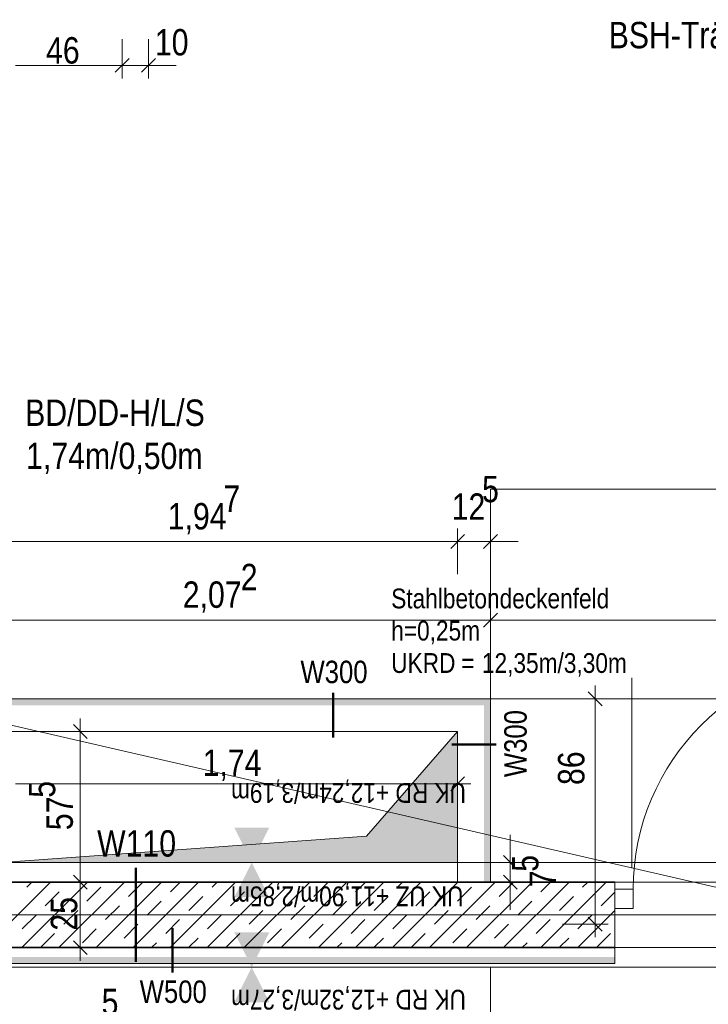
# Model space of a CAD drawing. Extents: x -620 to 300, y 62 to 1112.
# Tile 225 of 235: x -120 to -68, y 828 to 903. Entities that reach past the tile are written whole.
import ezdxf
from ezdxf.lldxf.tags import DXFTag

# ---------------------------------------------------------------- set-up
doc = ezdxf.new("R2010")
doc.units = 0
doc.layers.get('0').update_dxf_attribs({"lineweight": 13})
for name, color, linetype, lineweight, true_color in [('00 -Bauelemente -Gipskarton', 7, 'Continuous', 9, 0xff7fe6), ('30 -34 Innenwände- 1 tragend', 7, 'Continuous', 13, 0xdd0806), ('30 -34 Innenwände- 2 nichttragend', 7, 'Continuous', 18, 0xff7fe6), ('30 -34 Innenwände- 4 Türen_Fenster', 9, 'Continuous', 15, 0x808080), ('30 -35 Decken- 1 Konstruktion-Träger- Stahlbeton', 7, 'Continuous', 13, 0x33aa00), ('30 -35 Decken- 11 Durchbruch', 5, 'Continuous', 15, 0x0000ff), ('70 -72 Beschriftung- 1 Beschriftung allgemein', 7, 'Continuous', 9, 0xff6633), ('70 -72 Beschriftung- 8 barrierefrei', 7, 'grob-A06CPVE1L0', 9, 0x888888), ('70 -76 Bemaßung- 2 Allgemein', 9, 'Continuous', 5, 0x808080)]:
    doc.layers.add(name, color=color, linetype=linetype, lineweight=lineweight, true_color=true_color)
for name, color, linetype, lineweight in [('70 -71 Achsen- 1 Gebäudeachsen', 7, 'STRICHPUNKT2-A06CPVE5L0', 18), ('70 -75 Raumstempel- 3 Wandstempel', 7, 'Continuous', 50), ('Keine-A06CPVE4L0', 7, 'Continuous', 9)]:
    doc.layers.add(name, color=color, linetype=linetype, lineweight=lineweight)
doc.styles.get("Standard").update_dxf_attribs({"font": 'ARIALN.TTF'})
tags = doc.linetypes.add('grob-A06CPVE1L0', pattern=[14, 3, -8, 3]).pattern_tags.tags
tags[8:9] = [DXFTag(74, 4), DXFTag(75, 0), DXFTag(340, '0'), DXFTag(46, 0.0), DXFTag(50, 0.0), DXFTag(44, 0.0), DXFTag(45, 0.0)]
tags[6:7] = [DXFTag(74, 4), DXFTag(75, 0), DXFTag(340, '0'), DXFTag(46, 0.0), DXFTag(50, 0.0), DXFTag(44, 0.0), DXFTag(45, 0.0)]
tags[4:5] = [DXFTag(74, 4), DXFTag(75, 0), DXFTag(340, '0'), DXFTag(46, 0.0), DXFTag(50, 0.0), DXFTag(44, 0.0), DXFTag(45, 0.0)]
tags = doc.linetypes.add('STRICHPUNKT2-A06CPVE5L0', pattern=[12.7, 6.35, -3.175, 0, -3.175]).pattern_tags.tags
tags[10:11] = [DXFTag(74, 4), DXFTag(75, 0), DXFTag(340, '0'), DXFTag(46, 0.0), DXFTag(50, 0.0), DXFTag(44, 0.0), DXFTag(45, 0.0)]
tags[8:9] = [DXFTag(74, 4), DXFTag(75, 0), DXFTag(340, '0'), DXFTag(46, 0.0), DXFTag(50, 0.0), DXFTag(44, 0.0), DXFTag(45, 0.0)]
tags[6:7] = [DXFTag(74, 4), DXFTag(75, 0), DXFTag(340, '0'), DXFTag(46, 0.0), DXFTag(50, 0.0), DXFTag(44, 0.0), DXFTag(45, 0.0)]
tags[4:5] = [DXFTag(74, 4), DXFTag(75, 0), DXFTag(340, '0'), DXFTag(46, 0.0), DXFTag(50, 0.0), DXFTag(44, 0.0), DXFTag(45, 0.0)]

# ---------------------------------------------------------------- blocks, each defined once
blk = doc.blocks.new('Referenz-A06CPVE6L0')
at = {"layer": '00 -Bauelemente -Gipskarton', "color": 0, "linetype": 'Continuous', "lineweight": 0, "ltscale": 0.13}
for points in [[(-125.719, 850.703), (-84.529, 850.703), (-125.719, 850.953), (-84.279, 850.953)], [(-125.719, 850.453), (-84.779, 850.453), (-125.719, 850.703), (-84.529, 850.703)], [(-84.529, 850.703), (-84.779, 850.453), (-84.529, 836.953), (-84.779, 836.953)], [(-84.279, 850.953), (-84.529, 850.703), (-84.279, 836.953), (-84.529, 836.953)], [(-121.579, 831.253), (-121.579, 831.003), (-74.779, 831.253), (-74.779, 831.003)], [(-121.579, 831.003), (-121.579, 830.753), (-74.779, 831.003), (-74.779, 830.753)]]:
    blk.add_solid(points, dxfattribs=at)
at = {"layer": '30 -34 Innenwände- 1 tragend', "color": 0, "lineweight": 9}
for p, q in [((-121.579, 833.242), (-117.867, 836.953)), ((-121.579, 833.242), (-117.867, 836.953)), ((-120.038, 831.953), (-115.038, 836.953)), ((-120.038, 831.953), (-115.038, 836.953)), ((-119.667, 836.567), (-119.281, 836.953)), ((-119.667, 836.567), (-119.281, 836.953)), ((-117.21, 831.953), (-112.21, 836.953)), ((-117.21, 831.953), (-112.21, 836.953)), ((-116.485, 836.921), (-116.452, 836.953)), ((-116.485, 836.921), (-116.452, 836.953)), ((-115.071, 835.507), (-114.01, 836.567)), ((-115.071, 835.507), (-114.01, 836.567)), ((-114.381, 831.953), (-109.381, 836.953)), ((-114.381, 831.953), (-109.381, 836.953)), ((-111.889, 835.86), (-110.828, 836.921)), ((-111.889, 835.86), (-110.828, 836.921)), ((-111.553, 831.953), (-106.553, 836.953)), ((-111.553, 831.953), (-106.553, 836.953)), ((-108.725, 831.953), (-103.725, 836.953)), ((-108.725, 831.953), (-103.725, 836.953)), ((-108.707, 836.214), (-107.967, 836.953)), ((-108.707, 836.214), (-107.967, 836.953)), ((-105.896, 831.953), (-100.896, 836.953)), ((-105.896, 831.953), (-100.896, 836.953)), ((-105.525, 836.567), (-105.139, 836.953)), ((-105.525, 836.567), (-105.139, 836.953)), ((-103.068, 831.953), (-98.068, 836.953)), ((-103.068, 831.953), (-98.068, 836.953)), ((-102.343, 836.921), (-102.31, 836.953)), ((-102.343, 836.921), (-102.31, 836.953)), ((-100.929, 835.507), (-99.868, 836.567)), ((-100.929, 835.507), (-99.868, 836.567)), ((-100.239, 831.953), (-95.239, 836.953)), ((-100.239, 831.953), (-95.239, 836.953)), ((-97.747, 835.86), (-96.686, 836.921)), ((-97.747, 835.86), (-96.686, 836.921)), ((-97.411, 831.953), (-92.411, 836.953)), ((-97.411, 831.953), (-92.411, 836.953)), ((-94.582, 831.953), (-89.582, 836.953)), ((-94.582, 831.953), (-89.582, 836.953)), ((-94.565, 836.214), (-93.825, 836.953)), ((-94.565, 836.214), (-93.825, 836.953)), ((-91.754, 831.953), (-86.754, 836.953)), ((-91.754, 831.953), (-86.754, 836.953)), ((-91.383, 836.567), (-90.997, 836.953)), ((-91.383, 836.567), (-90.997, 836.953)), ((-88.926, 831.953), (-83.926, 836.953)), ((-88.926, 831.953), (-83.926, 836.953)), ((-88.201, 836.921), (-88.168, 836.953)), ((-88.201, 836.921), (-88.168, 836.953)), ((-86.787, 835.507), (-85.726, 836.567)), ((-86.787, 835.507), (-85.726, 836.567)), ((-86.097, 831.953), (-81.097, 836.953)), ((-86.097, 831.953), (-81.097, 836.953)), ((-83.605, 835.86), (-82.544, 836.921)), ((-83.605, 835.86), (-82.544, 836.921)), ((-83.269, 831.953), (-78.269, 836.953)), ((-83.269, 831.953), (-78.269, 836.953)), ((-80.44, 831.953), (-75.44, 836.953)), ((-80.44, 831.953), (-75.44, 836.953)), ((-80.423, 836.214), (-79.683, 836.953)), ((-80.423, 836.214), (-79.683, 836.953)), ((-77.241, 836.567), (-76.854, 836.953)), ((-77.241, 836.567), (-76.854, 836.953)), ((-118.253, 835.153), (-117.192, 836.214)), ((-118.253, 835.153), (-117.192, 836.214)), ((-107.293, 834.8), (-106.232, 835.86)), ((-107.293, 834.8), (-106.232, 835.86)), ((-104.111, 835.153), (-103.05, 836.214)), ((-104.111, 835.153), (-103.05, 836.214)), ((-93.151, 834.8), (-92.09, 835.86)), ((-93.151, 834.8), (-92.09, 835.86)), ((-89.969, 835.153), (-88.908, 836.214)), ((-89.969, 835.153), (-88.908, 836.214)), ((-79.008, 834.8), (-77.948, 835.86)), ((-79.008, 834.8), (-77.948, 835.86)), ((-75.826, 835.153), (-74.779, 836.201)), ((-75.826, 835.153), (-74.779, 836.201)), ((-113.657, 834.092), (-112.596, 835.153)), ((-113.657, 834.092), (-112.596, 835.153)), ((-110.475, 834.446), (-109.414, 835.507)), ((-110.475, 834.446), (-109.414, 835.507)), ((-99.514, 834.092), (-98.454, 835.153)), ((-99.514, 834.092), (-98.454, 835.153)), ((-96.333, 834.446), (-95.272, 835.507)), ((-96.333, 834.446), (-95.272, 835.507)), ((-85.372, 834.092), (-84.312, 835.153)), ((-85.372, 834.092), (-84.312, 835.153)), ((-82.19, 834.446), (-81.13, 835.507)), ((-82.19, 834.446), (-81.13, 835.507)), ((-120.021, 833.385), (-118.96, 834.446)), ((-120.021, 833.385), (-118.96, 834.446)), ((-116.839, 833.739), (-115.778, 834.8)), ((-116.839, 833.739), (-115.778, 834.8)), ((-105.878, 833.385), (-104.818, 834.446)), ((-105.878, 833.385), (-104.818, 834.446)), ((-102.696, 833.739), (-101.636, 834.8)), ((-102.696, 833.739), (-101.636, 834.8)), ((-91.736, 833.385), (-90.676, 834.446)), ((-91.736, 833.385), (-90.676, 834.446)), ((-88.554, 833.739), (-87.494, 834.8)), ((-88.554, 833.739), (-87.494, 834.8)), ((-77.612, 831.953), (-74.779, 834.787)), ((-77.612, 831.953), (-74.779, 834.787)), ((-77.594, 833.385), (-76.534, 834.446)), ((-77.594, 833.385), (-76.534, 834.446)), ((-112.242, 832.678), (-111.182, 833.739)), ((-112.242, 832.678), (-111.182, 833.739)), ((-109.06, 833.032), (-108, 834.092)), ((-109.06, 833.032), (-108, 834.092)), ((-98.1, 832.678), (-97.04, 833.739)), ((-98.1, 832.678), (-97.04, 833.739)), ((-94.918, 833.032), (-93.858, 834.092)), ((-94.918, 833.032), (-93.858, 834.092)), ((-83.958, 832.678), (-82.897, 833.739)), ((-83.958, 832.678), (-82.897, 833.739)), ((-80.776, 833.032), (-79.715, 834.092)), ((-80.776, 833.032), (-79.715, 834.092)), ((-118.606, 831.971), (-117.546, 833.032)), ((-118.606, 831.971), (-117.546, 833.032)), ((-115.424, 832.325), (-114.364, 833.385)), ((-115.424, 832.325), (-114.364, 833.385)), ((-107.31, 831.953), (-106.586, 832.678)), ((-107.31, 831.953), (-106.586, 832.678)), ((-104.464, 831.971), (-103.404, 833.032)), ((-104.464, 831.971), (-103.404, 833.032)), ((-101.282, 832.325), (-100.222, 833.385)), ((-101.282, 832.325), (-100.222, 833.385)), ((-93.168, 831.953), (-92.443, 832.678)), ((-93.168, 831.953), (-92.443, 832.678)), ((-90.322, 831.971), (-89.261, 833.032)), ((-90.322, 831.971), (-89.261, 833.032)), ((-87.14, 832.325), (-86.079, 833.385)), ((-87.14, 832.325), (-86.079, 833.385)), ((-79.026, 831.953), (-78.301, 832.678)), ((-79.026, 831.953), (-78.301, 832.678)), ((-76.18, 831.971), (-75.119, 833.032)), ((-76.18, 831.971), (-75.119, 833.032)), ((-112.967, 831.953), (-112.95, 831.971)), ((-112.967, 831.953), (-112.95, 831.971)), ((-110.139, 831.953), (-109.768, 832.325)), ((-110.139, 831.953), (-109.768, 832.325)), ((-98.825, 831.953), (-98.807, 831.971)), ((-98.825, 831.953), (-98.807, 831.971)), ((-95.997, 831.953), (-95.625, 832.325)), ((-95.997, 831.953), (-95.625, 832.325)), ((-84.683, 831.953), (-84.665, 831.971)), ((-84.683, 831.953), (-84.665, 831.971)), ((-81.854, 831.953), (-81.483, 832.325)), ((-81.854, 831.953), (-81.483, 832.325)), ((-74.783, 831.953), (-74.779, 831.958)), ((-74.783, 831.953), (-74.779, 831.958))]:
    blk.add_line(p, q, dxfattribs=at)
at = {"layer": '30 -34 Innenwände- 1 tragend', "color": 0, "lineweight": 35}
for p, q in [((-121.579, 836.953), (-74.779, 836.953)), ((-121.579, 831.953), (-74.779, 831.953))]:
    blk.add_line(p, q, dxfattribs=at)
at = {"layer": '30 -34 Innenwände- 1 tragend', "color": 0, "linetype": 'Continuous', "lineweight": -2, "ltscale": 0.13}
for p, q in [((-121.579, 836.953), (-74.779, 836.953)), ((-74.779, 831.953), (-74.779, 836.953)), ((-74.779, 831.953), (-74.779, 836.953)), ((-121.579, 831.953), (-74.779, 831.953))]:
    blk.add_line(p, q, dxfattribs=at)
at = {"layer": '30 -34 Innenwände- 2 nichttragend', "color": 0, "linetype": 'Continuous', "ltscale": 0.18}
for p, q in [((-84.279, 850.953), (-125.719, 850.953)), ((-84.279, 836.953), (-84.279, 850.953)), ((-86.779, 848.453), (-125.719, 848.453)), ((-86.779, 836.953), (-86.779, 848.453)), ((-121.579, 831.953), (-74.779, 831.953)), ((-74.779, 830.753), (-74.779, 831.953)), ((-121.579, 830.753), (-74.779, 830.753))]:
    blk.add_line(p, q, dxfattribs=at)
at = {"layer": '30 -34 Innenwände- 4 Türen_Fenster', "color": 0, "linetype": 'grob-A06CPVE1L0', "ltscale": 0.15}
for p, q in [((-74.779, 836.953), (-54.279, 836.953)), ((-74.779, 831.953), (-54.279, 831.953))]:
    blk.add_line(p, q, dxfattribs=at)
at = {"layer": '30 -34 Innenwände- 4 Türen_Fenster', "color": 0, "linetype": 'Continuous', "ltscale": 0.15}
for p, q in [((-74.779, 836.413), (-73.379, 836.413)), ((-74.779, 834.953), (-74.779, 836.413)), ((-73.379, 836.413), (-73.379, 834.953)), ((-73.379, 834.953), (-74.779, 834.953))]:
    blk.add_line(p, q, dxfattribs=at)
at = {"layer": '30 -34 Innenwände- 4 Türen_Fenster', "color": 0, "linetype": 'grob-A06CPVE1L0', "ltscale": 0.15}
blk.add_ellipse((-55.679, 836.413), major_axis=(0, 17.7), ratio=1, start_param=0, end_param=1.570796, dxfattribs=at)
at = {"layer": '30 -35 Decken- 1 Konstruktion-Träger- Stahlbeton', "color": 0, "linetype": 'grob-A06CPVE1L0', "lineweight": -2, "ltscale": 0.13}
for p, q in [((-121.579, 838.453), (76.595, 838.453)), ((-121.579, 830.453), (76.595, 830.453))]:
    blk.add_line(p, q, dxfattribs=at)
at = {"layer": '30 -35 Decken- 11 Durchbruch', "color": 0, "linetype": 'Continuous', "ltscale": 0.15}
for p, q in [((-121.579, 848.453), (-86.779, 848.453)), ((-86.779, 848.453), (-93.739, 840.453)), ((-86.779, 838.453), (-86.779, 848.453)), ((-93.739, 840.453), (-121.579, 838.453)), ((-121.579, 838.453), (-86.779, 838.453))]:
    blk.add_line(p, q, dxfattribs=at)
blk.add_solid([(-93.739, 840.453), (-86.779, 848.453), (-121.579, 838.453), (-86.779, 838.453)], dxfattribs=at)
at = {"layer": '70 -71 Achsen- 1 Gebäudeachsen', "color": 0, "linetype": 'STRICHPUNKT2-A06CPVE5L0', "ltscale": 0.18}
blk.add_line((-538.631, 834.453), (76.595, 834.453), dxfattribs=at)
at = {"layer": '70 -72 Beschriftung- 1 Beschriftung allgemein', "color": 0}
blk.add_line((-73.476, 852.552), (-73.476, 838.031), dxfattribs=at)
at = {"layer": '70 -72 Beschriftung- 1 Beschriftung allgemein', "color": 0, "linetype": 'grob-A06CPVE1L0', "ltscale": 0.13}
for p, q in [((-129.579, 850.953), (-40.579, 850.953)), ((-40.579, 830.453), (-129.579, 850.953))]:
    blk.add_line(p, q, dxfattribs=at)
at = {"layer": '70 -72 Beschriftung- 1 Beschriftung allgemein', "color": 0, "linetype": 'Continuous', "ltscale": 0.13}
blk.add_line((-123.937, 850.953), (-107.409, 850.953), dxfattribs=at)
at = {"layer": '70 -72 Beschriftung- 8 barrierefrei', "color": 0, "linetype": 'grob-A06CPVE1L0', "ltscale": 0.13}
for p, q in [((-84.279, 836.953), (-84.279, 866.953)), ((-84.279, 866.953), (-54.279, 866.953)), ((-54.279, 836.953), (-84.279, 836.953)), ((-84.279, 800.453), (-84.279, 830.453)), ((-84.279, 830.453), (-54.279, 830.453))]:
    blk.add_line(p, q, dxfattribs=at)
at = {"layer": '70 -75 Raumstempel- 3 Wandstempel', "color": 0, "linetype": 'Continuous', "ltscale": 0.5}
for p, q in [((-96.275, 851.403), (-96.275, 848.003)), ((-83.829, 847.468), (-87.229, 847.468)), ((-108.546, 830.053), (-108.546, 833.453))]:
    blk.add_line(p, q, dxfattribs=at)
at = {"layer": '70 -76 Bemaßung- 2 Allgemein', "color": 0, "linetype": 'Continuous', "ltscale": 0.13}
for p, q in [((-112.379, 901.294), (-112.379, 898.294)), ((-112.379, 901.294), (-112.379, 898.294)), ((-110.379, 901.294), (-110.379, 898.294)), ((-111.848, 899.825), (-112.909, 898.764)), ((-111.848, 899.825), (-112.909, 898.764)), ((-110.909, 898.764), (-109.848, 899.825)), ((-113.439, 899.294), (-120.518, 899.294)), ((-113.439, 899.294), (-114.499, 899.294)), ((-111.879, 899.294), (-113.439, 899.294)), ((-111.879, 899.294), (-113.439, 899.294)), ((-110.379, 899.294), (-112.379, 899.294)), ((-110.879, 899.294), (-109.318, 899.294)), ((-109.318, 899.294), (-108.258, 899.294)), ((-86.779, 860.453), (-86.779, 863.953)), ((-86.779, 860.453), (-86.779, 863.953)), ((-84.279, 860.453), (-84.279, 863.953)), ((-87.839, 862.953), (-124.658, 862.953)), ((-87.839, 862.953), (-88.899, 862.953)), ((-85.779, 862.953), (-87.839, 862.953)), ((-85.779, 862.953), (-87.839, 862.953)), ((-84.279, 862.953), (-86.779, 862.953)), ((-85.279, 862.953), (-83.218, 862.953)), ((-83.218, 862.953), (-82.158, 862.953)), ((-84.279, 854.453), (-84.279, 857.953)), ((-84.279, 854.453), (-84.279, 857.953)), ((-85.339, 856.953), (-124.658, 856.953)), ((-83.279, 856.953), (-85.339, 856.953)), ((-85.279, 856.953), (-83.218, 856.953)), ((-46.639, 856.953), (-83.218, 856.953)), ((-76.279, 851.953), (-76.279, 849.893)), ((-78.779, 850.953), (-75.279, 850.953)), ((-115.579, 849.453), (-115.579, 847.393)), ((-76.279, 834.814), (-76.279, 849.893)), ((-118.079, 848.453), (-114.579, 848.453)), ((-115.579, 838.014), (-115.579, 847.393)), ((-86.779, 841.953), (-86.779, 845.453)), ((-87.839, 844.453), (-120.518, 844.453)), ((-85.779, 844.453), (-87.839, 844.453)), ((-82.759, 839.514), (-82.759, 840.574)), ((-82.759, 837.953), (-82.759, 839.514)), ((-82.228, 837.923), (-83.289, 838.984)), ((-115.579, 835.953), (-115.579, 838.014)), ((-115.579, 837.953), (-115.579, 835.893)), ((-84.759, 838.453), (-81.759, 838.453)), ((-82.759, 836.953), (-82.759, 838.453)), ((-83.289, 837.484), (-82.228, 836.423)), ((-82.759, 837.453), (-82.759, 835.893)), ((-118.079, 836.953), (-114.579, 836.953)), ((-118.079, 836.953), (-114.579, 836.953)), ((-84.759, 836.953), (-81.759, 836.953)), ((-115.579, 833.014), (-115.579, 835.893)), ((-82.759, 835.893), (-82.759, 834.833)), ((-76.279, 832.753), (-76.279, 834.814)), ((-78.779, 833.753), (-75.279, 833.753)), ((-115.579, 830.953), (-115.579, 833.014)), ((-118.079, 831.953), (-114.579, 831.953))]:
    blk.add_line(p, q, dxfattribs=at)
at = {"layer": '70 -76 Bemaßung- 2 Allgemein', "color": 0, "linetype": 'Continuous', "lineweight": 20, "ltscale": 0.2}
for p, q in [((-86.248, 863.484), (-87.309, 862.423)), ((-86.248, 863.484), (-87.309, 862.423)), ((-84.809, 862.423), (-83.748, 863.484)), ((-83.748, 857.484), (-84.809, 856.423)), ((-84.809, 856.423), (-83.748, 857.484)), ((-76.809, 851.484), (-75.748, 850.423)), ((-116.109, 848.984), (-115.048, 847.923)), ((-86.248, 844.984), (-87.309, 843.923)), ((-115.048, 836.423), (-116.109, 837.484)), ((-116.109, 837.484), (-115.048, 836.423)), ((-75.748, 833.223), (-76.809, 834.284)), ((-115.048, 831.423), (-116.109, 832.484))]:
    blk.add_line(p, q, dxfattribs=at)
at = {"layer": '70 -76 Bemaßung- 2 Allgemein', "color": 0, "lineweight": 0}
for points in [[(-103.828, 841.124), (-102.496, 838.453), (-101.158, 841.122)], [(-103.828, 835.783), (-102.496, 838.453), (-101.158, 835.785)], [(-103.828, 833.124), (-102.496, 830.453), (-101.158, 833.122)], [(-103.828, 827.783), (-102.496, 830.453), (-101.158, 827.785)]]:
    blk.add_solid(points, dxfattribs=at)
at = {"layer": 'Keine-A06CPVE4L0', "color": 0, "lineweight": 50}
blk.add_line((-111.354, 838.038), (-111.354, 830.869), dxfattribs=at)
at = {"layer": '30 -35 Decken- 11 Durchbruch', "color": 0, "linetype": 'ByBlock', "ltscale": 0.15, "char_height": 2.01377, "attachment_point": 1}
for s, insert in [('{\\fArial Narrow;BD/DD-H/L/S}', (-119.789, 873.789)), ('{\\fArial Narrow;1,74m/0,50m}', (-119.713, 870.498))]:
    blk.add_mtext(s, dxfattribs=dict(at, insert=insert))
at = {"layer": '70 -72 Beschriftung- 1 Beschriftung allgemein', "color": 0, "linetype": 'Continuous', "ltscale": 0.13, "attachment_point": 1}
for s, insert, char_height in [('{\\fArial Narrow;BSH-Träger 22/26cm}', (-75.252, 902.612), 2.01377), ('{\\fArial Narrow;Stahlbetondeckenfeld}', (-91.85, 859.361), 1.51033), ('{\\fArial Narrow;h=0,25m}', (-91.85, 856.907), 1.51033), ('{\\fArial Narrow;12,35m/3,30m}', (-84.928, 854.432), 1.51033), ('{\\fArial Narrow;UKRD}', (-91.85, 854.432), 1.51033), ('{\\fArial Narrow;=}', (-86.51, 854.432), 1.51033)]:
    blk.add_mtext(s, dxfattribs=dict(at, insert=insert, char_height=char_height))
at = {"layer": '70 -75 Raumstempel- 3 Wandstempel', "color": 0, "linetype": 'Continuous', "ltscale": 0.5, "attachment_point": 1}
for s, insert, char_height in [('{\\fArial Narrow;W300}', (-98.776, 853.854), 1.71171), ('{\\fArial Narrow;W110}', (-114.296, 840.917), 2.01377), ('{\\fArial Narrow;W500}', (-111.047, 829.448), 1.71171)]:
    blk.add_mtext(s, dxfattribs=dict(at, insert=insert, char_height=char_height))
at = {"layer": '70 -75 Raumstempel- 3 Wandstempel', "color": 0, "linetype": 'Continuous', "ltscale": 0.5, "insert": (-83.223, 844.967), "char_height": 1.71171, "attachment_point": 1, "rotation": 90}
blk.add_mtext('{\\fArial Narrow;W300}', dxfattribs=at)
at = {"layer": '70 -76 Bemaßung- 2 Allgemein', "color": 0, "linetype": 'Continuous', "ltscale": 0.13, "char_height": 2.01377, "attachment_point": 1}
for s, insert in [('{\\fArial Narrow;10}', (-109.887, 902.064)), ('{\\fArial Narrow;46}', (-118.195, 901.445)), ('{\\fArial Narrow;7}', (-104.661, 867.23)), ('{\\fArial Narrow;5}', (-84.915, 867.964)), ('{\\fArial Narrow;12}', (-87.236, 866.622)), ('{\\fArial Narrow;1,94}', (-108.906, 865.887)), ('{\\fArial Narrow;2}', (-103.334, 861.247)), ('{\\fArial Narrow;2,07}', (-107.76, 859.905)), ('{\\fArial Narrow;1,74}', (-106.243, 847.069)), ('{\\fArial Narrow;5}', (-113.951, 828.821))]:
    blk.add_mtext(s, dxfattribs=dict(at, insert=insert))
at = {"layer": '70 -76 Bemaßung- 2 Allgemein', "color": 0, "linetype": 'Continuous', "ltscale": 0.13, "attachment_point": 1}
for s, insert, char_height, rotation in [('{\\fArial Narrow;86}', (-79.121, 844.367), 2.01377, 90), ('{\\fArial Narrow;5}', (-119.507, 843.393), 2.01377, 90), ('{\\fArial Narrow;UK RD +12,24m/3,19m}', (-86.144, 843.004), 1.51033, 180), ('{\\fArial Narrow;57}', (-118.164, 840.92), 2.01377, 90), ('{\\fArial Narrow;5}', (-82.628, 837.746), 2.01377, 90), ('{\\fArial Narrow;7}', (-81.286, 836.567), 2.01377, 90), ('{\\fArial Narrow;UK UZ +11,90m/2,85m}', (-86.336, 835.116), 1.51033, 180), ('{\\fArial Narrow;25}', (-117.83, 833.251), 2.01377, 90), ('{\\fArial Narrow;UK RD +12,32m/3,27m}', (-86.144, 827.229), 1.51033, 180)]:
    blk.add_mtext(s, dxfattribs=dict(at, insert=insert, char_height=char_height, rotation=rotation))

msp = doc.modelspace()

# ---------------------------------------------------------------- block references
at = {"color": 8, "lineweight": 13, "ltscale": 0.13, "true_color": 0x808080}
msp.add_blockref('Referenz-A06CPVE6L0', (0, 0), dxfattribs=at)

doc.saveas('drawing.dxf')
